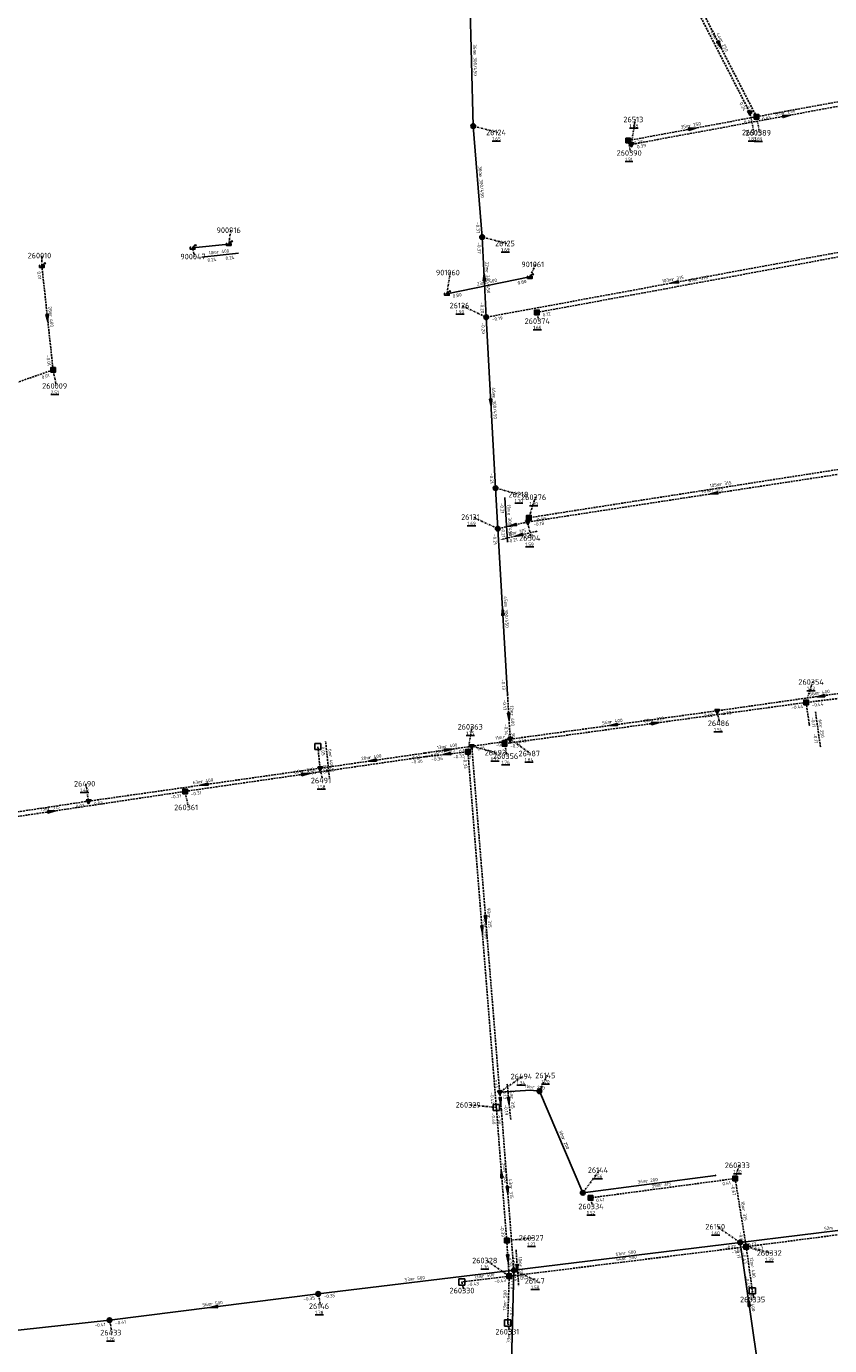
# Model space of a CAD drawing. Extents: x 188323 to 208361, y 565368 to 574910.
# Tile 175 of 256: x 202799 to 203014, y 569330 to 569684. Entities that reach past the tile are written whole.
import ezdxf

# ---------------------------------------------------------------- set-up
doc = ezdxf.new("R2010")
doc.units = 0
doc.linetypes.add('DASHDOT', pattern=[1, 0.5, -0.25, 0, -0.25])
doc.linetypes.add('DASHED', pattern=[0.75, 0.5, -0.25])
doc.layers.get('0').update_dxf_attribs({"linetype": 'CONTINUOUS'})
for name, color, linetype in [('RIO-AFM', 7, 'CONTINUOUS'), ('RIO-BOK', 7, 'CONTINUOUS'), ('RIO-DET', 7, 'CONTINUOUS'), ('RIO-KNP', 7, 'CONTINUOUS'), ('RIO-KNR', 7, 'CONTINUOUS'), ('RIO-LAG', 7, 'CONTINUOUS'), ('RIO-LAG_0B', 7, 'CONTINUOUS'), ('RIO-LAG_1B', 7, 'DASHED'), ('RIO-LAG_2B', 7, 'DASHED'), ('RIO-LEN', 7, 'CONTINUOUS'), ('RIO-MVD', 1, 'CONTINUOUS'), ('RIO-VRB', 6, 'DASHDOT'), ('RIO-VRH', 7, 'CONTINUOUS')]:
    doc.layers.add(name, color=color, linetype=linetype)
doc.styles.add('RIO-TXT', font='isocp.shx')

# ---------------------------------------------------------------- blocks, each defined once
blk = doc.blocks.new('L_VHR')
blk.add_lwpolyline([(-0.5, 0), (0.5, 0), (-0.5, 0.15), (-0.5, -0.15), (0.5, 0)])
blk = doc.blocks.new('K_IPR')
blk.add_lwpolyline([(-0.5, -0.5), (0.5, -0.5), (0.5, 0.5), (-0.5, 0.5)], close=True)
blk.add_solid([(-0.5, 0.5), (0.5, 0.5), (-0.5, -0.5), (0.5, -0.5)])
at = {"style": 'RIO-TXT', "flags": 1}
blk.add_attdef('KNOOPNAAM', (2, 2), '', height=1, dxfattribs=at)
blk = doc.blocks.new('K_UTB')
blk.add_lwpolyline([(0.5, 0.15), (0.5, -0.3), (-0.5, -0.3), (-0.5, 0.15), (-0.45, 0.15), (-0.45, -0.25), (0, -0.25), (0.45, -0.25), (0.45, 0.15)], close=True)
blk.add_lwpolyline([(0.85, 0.6), (0.55, 0.65), (0.614828, 0.459583), (0.850842, 0.598937)])
blk.add_arc((0.85, -0.25), 0.85, 90, 180)
at = {"style": 'RIO-TXT', "flags": 1}
blk.add_attdef('KNOOPNAAM', (2, 2), '', height=1, dxfattribs=at)
blk = doc.blocks.new('K_DIV')
for p, q in [((-0.65, 0.65), (-0.65, -0.65)), ((0.65, 0.65), (-0.65, 0.65)), ((0.65, -0.65), (0.65, 0.65)), ((-0.65, -0.65), (0.65, -0.65))]:
    blk.add_line(p, q)
blk = doc.blocks.new('K_FIC')
blk.add_circle((0, 0), 0.0625)
at = {"style": 'RIO-TXT', "flags": 1}
blk.add_attdef('KNOOPNAAM', (2, 2), '', height=1, dxfattribs=at)
blk = doc.blocks.new('K_IPG')
blk.add_circle((0, 0), 0.5)
for points in [[(0, 0), (-0.5, 0), (-0.433013, 0.25)], [(0, 0), (-0.433013, -0.25), (-0.5, 0)], [(0, 0), (-0.433013, 0.25), (-0.25, 0.433013)], [(0, 0), (-0.25, -0.433013), (-0.433013, -0.25)], [(0, 0), (-0.25, 0.433013), (0, 0.5)], [(0, 0), (0, -0.5), (-0.25, -0.433013)], [(0, 0), (0, 0.5), (0.25, 0.433013)], [(0, 0), (0.25, 0.433013), (0.433013, 0.25)], [(0, 0), (0.433013, 0.25), (0.5, 0)], [(0, 0), (0.5, 0), (0.433013, -0.25)], [(0, 0), (0.433013, -0.25), (0.25, -0.433013)], [(0, 0), (0.25, -0.433013), (0, -0.5)]]:
    blk.add_solid(points)
at = {"style": 'RIO-TXT', "flags": 1}
blk.add_attdef('KNOOPNAAM', (2, 2), '', height=1, dxfattribs=at)
blk = doc.blocks.new('K_IPD')
blk.add_lwpolyline([(-0.496027, 0.307994), (0.503973, 0.307994), (0.003973, -0.558031)], close=True)
blk.add_solid([(-0.496027, 0.307994), (0.503973, 0.307994), (0.003973, -0.558031)])
at = {"style": 'RIO-TXT', "flags": 1}
blk.add_attdef('KNOOPNAAM', (2, 2), '', height=1, dxfattribs=at)
blk = doc.blocks.new('374_02______260327____260328_')
at = {"layer": 'RIO-LAG_1B'}
blk.add_line((0, 0), (0.7, -9.797), dxfattribs=at)
at = {"layer": 'RIO-VRH', "xscale": 2, "yscale": 2, "zscale": 2, "rotation": 274.0604}
blk.add_blockref('L_VHR', (0.35, -4.8985), dxfattribs=at)
at = {"layer": 'RIO-AFM', "style": 'RIO-TXT'}
blk.add_text('r 500', height=0.9, rotation=274.0604, dxfattribs=at).set_placement((0.7911, -4.0545))
at = {"layer": 'RIO-BOK', "style": 'RIO-TXT'}
for s, p in [('-1.08', (-1.2966, -1.496)), ('-1.10', (-0.9886, -5.806))]:
    blk.add_text(s, height=0.9, rotation=274.0604, dxfattribs=at).set_placement(p)
at = {"layer": 'RIO-LEN', "style": 'RIO-TXT'}
blk.add_text('10m', height=0.9, rotation=274.0604, dxfattribs=at).set_placement((0.6371, -1.9))
blk = doc.blocks.new('377_02______260354____260355_')
at = {"layer": 'RIO-LAG_1B'}
blk.add_line((0, 0), (1.379, -9.724), dxfattribs=at)
at = {"layer": 'RIO-AFM', "style": 'RIO-TXT'}
blk.add_text('r 250', height=0.9, rotation=278.0451, dxfattribs=at).set_placement((1.033, -3.7224))
at = {"layer": 'RIO-BOK', "style": 'RIO-TXT'}
for p in [(-1.1895, -1.5825), (-0.5827, -5.8607)]:
    blk.add_text('-0.11', height=0.9, rotation=278.0451, dxfattribs=at).set_placement(p)
at = {"layer": 'RIO-LEN', "style": 'RIO-TXT'}
blk.add_text('6m', height=0.9, rotation=278.0451, dxfattribs=at).set_placement((0.8055, -2.1185))
blk = doc.blocks.new('396_02______26218_____26131_')
at = {"layer": 'RIO-LAG_0B'}
blk.add_line((0, 0), (0.655, -11.964), dxfattribs=at)
at = {"layer": 'RIO-AFM', "style": 'RIO-TXT'}
blk.add_text('e 300/450', height=0.9, rotation=273.1099, dxfattribs=at).set_placement((0.7237, -4.0671))
at = {"layer": 'RIO-BOK', "style": 'RIO-TXT'}
for p in [(-1.3213, -1.4743), (-0.9666, -7.9456)]:
    blk.add_text('-0.21', height=0.9, rotation=273.1099, dxfattribs=at).set_placement(p)
at = {"layer": 'RIO-LEN', "style": 'RIO-TXT'}
blk.add_text('11m', height=0.9, rotation=273.1099, dxfattribs=at).set_placement((0.6055, -1.9103))
blk = doc.blocks.new('397_02______26504_____26131_')
at = {"layer": 'RIO-LAG_2B'}
blk.add_line((0, 0), (-9.581, -2.16), dxfattribs=at)
at = {"layer": 'RIO-VRH', "xscale": 2, "yscale": 2, "zscale": 2, "rotation": 192.6859}
blk.add_blockref('L_VHR', (-4.7905, -1.08), dxfattribs=at)
at = {"layer": 'RIO-AFM', "style": 'RIO-TXT'}
blk.add_text('r 315', height=0.9, rotation=372.6859, dxfattribs=at).set_placement((-5.9546, -0.8286))
at = {"layer": 'RIO-BOK', "style": 'RIO-TXT'}
for s, p in [('-0.21', (-7.9072, -3.2173)), ('-0.18', (-3.6924, -2.2656))]:
    blk.add_text(s, height=0.9, rotation=372.6859, dxfattribs=at).set_placement(p)
at = {"layer": 'RIO-LEN', "style": 'RIO-TXT'}
blk.add_text('8m', height=0.9, rotation=372.6859, dxfattribs=at).set_placement((-7.5348, -1.1854))
blk = doc.blocks.new('398_02______26148_____26494_')
at = {"layer": 'RIO-LAG_2B'}
blk.add_line((0, 0), (-0.967, 9.773), dxfattribs=at)
at = {"layer": 'RIO-VRH', "xscale": 2, "yscale": 2, "zscale": 2, "rotation": 275.6358}
blk.add_blockref('L_VHR', (-0.4835, 4.8865), dxfattribs=at)
at = {"layer": 'RIO-AFM', "style": 'RIO-TXT'}
blk.add_text('r 315', height=0.9, rotation=275.6358, dxfattribs=at).set_placement((-0.0915, 6.011))
at = {"layer": 'RIO-BOK', "style": 'RIO-TXT'}
for s, p in [('-0.13', (-2.222, 8.2419)), ('-0.19', (-1.7957, 3.943))]:
    blk.add_text(s, height=0.9, rotation=275.6358, dxfattribs=at).set_placement(p)
at = {"layer": 'RIO-LEN', "style": 'RIO-TXT'}
blk.add_text('5m', height=0.9, rotation=275.6358, dxfattribs=at).set_placement((-0.2513, 7.6231))
blk = doc.blocks.new('428_02______26491_____264923_')
at = {"layer": 'RIO-LAG_2B'}
blk.add_line((0, 0), (-1.018, 9.768), dxfattribs=at)
at = {"layer": 'RIO-AFM', "style": 'RIO-TXT'}
blk.add_text('r 400', height=0.9, rotation=275.9349, dxfattribs=at).set_placement((-0.1228, 6.0106))
at = {"layer": 'RIO-BOK', "style": 'RIO-TXT'}
for p in [(-2.265, 8.2304), (-1.7601, 3.3967)]:
    blk.add_text('0.05', height=0.9, rotation=275.9349, dxfattribs=at).set_placement(p)
at = {"layer": 'RIO-LEN', "style": 'RIO-TXT'}
blk.add_text('6m', height=0.9, rotation=275.9349, dxfattribs=at).set_placement((-0.2911, 7.6218))
blk = doc.blocks.new('1265_90______900047____900916_')
at = {"layer": 'RIO-LAG'}
blk.add_line((0, 0), (9.767, 1.026), dxfattribs=at)
at = {"layer": 'RIO-AFM', "style": 'RIO-TXT'}
blk.add_text('r 400', height=0.9, rotation=5.9961, dxfattribs=at).set_placement((4.0254, 0.9256))
at = {"layer": 'RIO-BOK', "style": 'RIO-TXT'}
for p in [(6.3718, -0.7384), (1.5384, -1.2461)]:
    blk.add_text('0.24', height=0.9, rotation=5.9961, dxfattribs=at).set_placement(p)
at = {"layer": 'RIO-LEN', "style": 'RIO-TXT'}
blk.add_text('10m', height=0.9, rotation=5.9961, dxfattribs=at).set_placement((1.8772, 0.6999))

msp = doc.modelspace()

# ---------------------------------------------------------------- linework, layer by layer
at = {"layer": 'RIO-LAG'}
for p, q in [((202843.104, 569624.704), (202852.816, 569625.728)), ((202911.344, 569612.352), (202933.616, 569616.896))]:
    msp.add_line(p, q, dxfattribs=at)
at = {"layer": 'RIO-LAG_0B'}
for p, q in [((202917.504, 569693.184), (202918.4, 569657.408)), ((202918.4, 569657.408), (202920.8, 569627.584)), ((202920.8, 569627.584), (202921.904, 569606.08)), ((202921.904, 569606.08), (202924.416, 569560.192)), ((202924.416, 569560.192), (202924.992, 569549.312)), ((202924.992, 569549.312), (202927.616, 569504.832)), ((202947.808, 569371.008), (202936.192, 569398.272)), ((202983.392, 569375.68), (202947.808, 569371.008)), ((202990, 569357.696), (203041.2, 569363.904)), ((202929.296, 569350.208), (202990, 569357.696)), ((202990, 569357.696), (202994.704, 569325.376)), ((202876.8, 569343.872), (202929.296, 569350.208)), ((202929.296, 569350.208), (202928.496, 569317.12)), ((202820.8, 569336.832), (202876.8, 569343.872)), ((202771.696, 569331.392), (202820.8, 569336.832))]:
    msp.add_line(p, q, dxfattribs=at)
msp.add_lwpolyline([(202936.192, 569398.272), (202933.808, 569398.592), (202925.504, 569398.016)], dxfattribs=at)
at = {"layer": 'RIO-LAG_1B'}
for p, q in [((202994.416, 569659.904), (202974.528, 569698.624)), ((203045.136, 569669.248), (202994.416, 569659.904)), ((202994.416, 569659.904), (202959.984, 569653.504)), ((203022.976, 569623.488), (202935.488, 569607.36)), ((202805.68, 569591.936), (202802.656, 569619.84)), ((202783.072, 569584.128), (202805.68, 569591.936)), ((203037.152, 569568.448), (202933.344, 569552.256)), ((203038.288, 569506.432), (203007.744, 569502.656)), ((203007.744, 569502.656), (202926.816, 569491.584)), ((203007.744, 569502.656), (203008.592, 569496.64)), ((202841.104, 569478.784), (202905.696, 569488.128)), ((202905.696, 569488.128), (202916.992, 569489.408)), ((202916.992, 569489.408), (202924.608, 569393.92)), ((202769.344, 569468.032), (202841.104, 569478.784)), ((202927.392, 569358.208), (202924.608, 569393.92)), ((202988.688, 569374.848), (202949.904, 569369.664)), ((202991.664, 569356.544), (202988.688, 569374.848)), ((202991.664, 569356.544), (203087.936, 569369.088)), ((202927.392, 569358.208), (202928.064, 569348.608)), ((202928.064, 569348.608), (202991.664, 569356.544)), ((202991.664, 569356.544), (202993.296, 569344.704)), ((202928.064, 569348.608), (202915.344, 569347.072)), ((202928.064, 569348.608), (202927.648, 569336.064))]:
    msp.add_line(p, q, dxfattribs=at)
at = {"layer": 'RIO-LAG_2B'}
for p, q in [((202973.024, 569699.136), (202992.656, 569660.992)), ((203044.176, 569667.84), (202960.832, 569652.48)), ((203023.008, 569624.704), (202921.904, 569606.08)), ((203033.008, 569566.464), (202933.04, 569551.104)), ((202933.04, 569551.104), (202924.992, 569549.312)), ((203039.552, 569508.352), (202983.824, 569500.416)), ((202927.616, 569504.832), (202928.336, 569492.8)), ((202983.824, 569500.416), (202928.336, 569492.8)), ((202877.312, 569484.992), (202876.704, 569490.816)), ((202905.488, 569489.088), (202918.016, 569490.88)), ((202925.504, 569398.016), (202918.016, 569490.88)), ((202905.488, 569489.088), (202877.312, 569484.992)), ((202877.312, 569484.992), (202815.168, 569476.16)), ((202815.168, 569476.16), (202756.608, 569467.328)), ((202925.968, 569393.28), (202925.504, 569398.016)), ((202929.296, 569350.208), (202925.968, 569393.28))]:
    msp.add_line(p, q, dxfattribs=at)
msp.add_lwpolyline([(202928.336, 569492.8), (202926.432, 569492.48), (202925.888, 569492.032), (202918.016, 569490.88)], dxfattribs=at)
at = {"layer": 'RIO-VRB'}
for p, q in [((202992.66, 569660.98), (202993.7141, 569655.6971)), ((202918.4, 569657.4), (202925.0482, 569655.68)), ((202960.83, 569652.48), (202961.8841, 569659.1629)), ((202994.41, 569659.89), (202995.2906, 569655.592)), ((202959.99, 569653.49), (202960.6971, 569650.1768)), ((202852.82, 569625.71), (202853.3535, 569629.4384)), ((202920.8, 569627.6), (202927.4482, 569625.88)), ((202802.66, 569619.86), (202802.6597, 569622.635)), ((202843.11, 569624.69), (202843.6435, 569622.3616)), ((202911.34, 569612.37), (202912.2206, 569618.068)), ((202933.61, 569616.9), (202935.1472, 569620.2632)), ((202921.9, 569606.1), (202915.251, 569609.2179)), ((202935.49, 569607.37), (202936.0235, 569605.0416)), ((202805.68, 569591.93), (202806.5606, 569587.632)), ((202924.41, 569560.19), (202931.0582, 569558.47)), ((202933.34, 569552.28), (202935.0752, 569557.7492)), ((202925, 569549.3), (202918.351, 569552.4179)), ((202933.04, 569551.11), (202933.9206, 569546.812)), ((203007.74, 569502.68), (203009.4752, 569508.1492)), ((202983.83, 569500.39), (202984.5371, 569497.0768)), ((202916.99, 569489.44), (202918.0441, 569496.1229)), ((202918.02, 569490.91), (202924.6682, 569489.19)), ((202926.81, 569491.56), (202927.5171, 569488.2468)), ((202928.33, 569492.81), (202933.7494, 569488.9619)), ((202877.31, 569485.02), (202878.0171, 569481.7068)), ((202815.17, 569476.13), (202814.4617, 569480.843)), ((202841.1, 569478.78), (202841.9806, 569474.482)), ((202925.5, 569398.02), (202931.6269, 569402.2578)), ((202936.2, 569398.3), (202938.2371, 569402.5293)), ((202924.6, 569393.93), (202917.525, 569394.6278)), ((202947.8, 569371), (202952.3472, 569377.1202)), ((202988.69, 569374.82), (202989.7414, 569378.4097)), ((202949.9, 569369.69), (202950.4335, 569367.3616)), ((202990, 569357.7), (202983.8719, 569361.9359)), ((202927.39, 569358.2), (202934.465, 569358.9)), ((202991.67, 569356.57), (202998.3182, 569354.85)), ((202928.07, 569348.6), (202921.9419, 569352.8359)), ((202929.3, 569350.2), (202935.4269, 569347.3622)), ((202915.34, 569347.1), (202915.8735, 569344.7716)), ((202876.8, 569343.9), (202877.5071, 569340.5868)), ((202993.29, 569344.7), (202993.8235, 569342.3716)), ((202820.8, 569336.8), (202821.5071, 569333.4868)), ((202927.65, 569336.05), (202928.1835, 569333.7216))]:
    msp.add_line(p, q, dxfattribs=at)

# ---------------------------------------------------------------- block references
at = {"layer": 'RIO-DET'}
for name, p in [('1265_90______900047____900916_', (202845.616, 569622.208)), ('396_02______26218_____26131_', (202926.912, 569557.696)), ('397_02______26504_____26131_', (202935.536, 569548.608)), ('377_02______260354____260355_', (203010.24, 569500.16)), ('428_02______26491_____264923_', (202879.808, 569482.496)), ('398_02______26148_____26494_', (202928.464, 569390.72)), ('374_02______260327____260328_', (202929.888, 569355.712))]:
    msp.add_blockref(name, p, dxfattribs=at)
at = {"layer": 'RIO-KNP', "xscale": 1.25, "yscale": 1.25, "zscale": 1.25}
for name, p in [('K_IPD', (202992.656, 569660.992)), ('K_IPR', (202994.416, 569659.904)), ('K_IPG', (202918.4, 569657.408)), ('K_IPR', (202959.984, 569653.504)), ('K_IPD', (202960.832, 569652.48)), ('K_UTB', (202843.104, 569624.704)), ('K_UTB', (202852.816, 569625.728)), ('K_IPG', (202920.8, 569627.584)), ('K_UTB', (202802.656, 569619.84)), ('K_UTB', (202933.616, 569616.896)), ('K_UTB', (202911.344, 569612.352)), ('K_IPR', (202935.488, 569607.36)), ('K_IPG', (202921.904, 569606.08)), ('K_IPR', (202805.68, 569591.936)), ('K_IPG', (202924.416, 569560.192)), ('K_IPD', (202933.04, 569551.104)), ('K_IPR', (202933.344, 569552.256)), ('K_IPG', (202924.992, 569549.312)), ('K_FIC', (202927.616, 569504.832)), ('K_IPR', (203007.744, 569502.656)), ('K_IPD', (202983.824, 569500.416)), ('K_FIC', (203008.592, 569496.64)), ('K_DIV', (202876.704, 569490.816)), ('K_IPD', (202918.016, 569490.88)), ('K_IPR', (202926.816, 569491.584)), ('K_IPD', (202928.336, 569492.8)), ('K_FIC', (202928.4, 569491.904)), ('K_FIC', (202905.488, 569489.088)), ('K_FIC', (202905.696, 569488.128)), ('K_IPR', (202916.992, 569489.408)), ('K_IPD', (202877.312, 569484.992)), ('K_IPD', (202815.168, 569476.16)), ('K_IPR', (202841.104, 569478.784)), ('K_IPD', (202925.504, 569398.016)), ('K_IPG', (202936.192, 569398.272)), ('K_DIV', (202924.608, 569393.92)), ('K_FIC', (202925.968, 569393.28)), ('K_FIC', (202983.392, 569375.68)), ('K_IPR', (202988.688, 569374.848)), ('K_IPG', (202947.808, 569371.008)), ('K_IPR', (202949.904, 569369.664)), ('K_IPR', (202927.392, 569358.208)), ('K_IPG', (202990, 569357.696)), ('K_IPR', (202991.664, 569356.544)), ('K_IPR', (202928.064, 569348.608)), ('K_IPG', (202929.296, 569350.208)), ('K_DIV', (202915.344, 569347.072)), ('K_DIV', (202993.296, 569344.704)), ('K_IPG', (202876.8, 569343.872)), ('K_IPG', (202820.8, 569336.832)), ('K_DIV', (202927.648, 569336.064))]:
    msp.add_blockref(name, p, dxfattribs=at)
at = {"layer": 'RIO-VRH'}
for p, xscale, yscale, zscale, rotation in [((202984.47, 569679.265), 2, 2, 2, 297.1656), ((203002.5, 569660.165), 2, 2, 2, 370.4483), ((202977.2, 569656.69), 2, 2, 2, 370.5321), ((202921.35, 569616.85), 2, 2, 2, 452.9376), ((202972.455, 569615.395), 2, 2, 2, 190.4169), ((202804.17, 569605.895), 2, 2, 2, 276.1797), ((202923.155, 569583.145), 2, 2, 2, 273.1381), ((202983.025, 569558.775), 2, 2, 2, 188.7173), ((202929.02, 569550.205), 2, 2, 2, 192.6859), ((202926.31, 569527.075), 2, 2, 2, 453.382), ((203011.69, 569504.355), 2, 2, 2, 188.0991), ((202927.975, 569498.83), 2, 2, 2, 273.3836), ((202967.275, 569497.12), 2, 2, 2, 367.8228), ((202956.08, 569496.6), 2, 2, 2, 187.7764), ((202911.755, 569490.01), 2, 2, 2, 8.1741), ((202927.38, 569492.635), 0.68, 0.68, 0.68, 370.4364), ((202891.4, 569487.065), 2, 2, 2, 188.2573), ((202911.345, 569488.775), 2, 2, 2, 186.718), ((202873.4, 569483.445), 2, 2, 2, 8.2174), ((202846.24, 569480.575), 2, 2, 2, 188.1409), ((202805.22, 569473.41), 2, 2, 2, 8.5112), ((202921.76, 569444.465), 2, 2, 2, 274.6125), ((202920.795, 569441.685), 2, 2, 2, 274.5642), ((202925.735, 569395.635), 2, 2, 2, 275.6358), ((202925.995, 569376.065), 2, 2, 2, 94.4735), ((202927.635, 569371.725), 2, 2, 2, 274.4318), ((202927.73, 569353.4), 2, 2, 2, 274.0604), ((202992.35, 569341.55), 2, 2, 2, 458.2873), ((202848.8, 569340.35), 2, 2, 2, 187.225)]:
    msp.add_blockref('L_VHR', p, dxfattribs=dict(at, xscale=xscale, yscale=yscale, zscale=zscale, rotation=rotation))

# ---------------------------------------------------------------- texts
at = {"layer": 'RIO-AFM', "style": 'RIO-TXT'}
for s, rotation, p in [('r 250', 297.234, (202982.9254, 569681.0204)), ('r 250', 297.1656, (202984.5568, 569680.2202)), ('e 300/450', 271.449, (202918.4125, 569677.2026)), ('r 250', 370.4483, (203001.6075, 569660.5356)), ('r 250', 370.5321, (202976.3096, 569657.0438)), ('e 300/450', 274.6131, (202919.9549, 569644.4252)), ('e 300/450', 272.9376, (202921.7584, 569618.7637)), ('r 500', 11.4967, (202921.5816, 569614.9635)), ('r 315', 370.4169, (202971.827, 569615.8207)), ('r 315', 370.4524, (202978.3372, 569615.8119)), ('r 400', 276.1797, (202804.5883, 569606.7556)), ('e 300/450', 273.1381, (202923.5644, 569585.0607)), ('r 315', 368.8419, (202984.6289, 569560.7985)), ('r 315', 368.7173, (202982.4101, 569559.2186)), ('e 300/450', 273.382, (202926.7108, 569528.9922)), ('r 400', 368.0991, (203010.8147, 569504.753)), ('r 400', 273.3836, (202928.4297, 569499.6689)), ('r 400', 367.7764, (202955.2071, 569497.0028)), ('r 315', 367.8228, (202966.4006, 569497.5302)), ('r 400', 370.4364, (202926.4921, 569492.98)), ('r 315', 6.718, (202910.4821, 569489.1768)), ('r 400', 8.1741, (202910.8819, 569490.3897)), ('r 400', 368.2573, (202890.525, 569487.4518)), ('r 315', 8.2174, (202872.5268, 569483.8241)), ('r 400', 368.1409, (202845.364, 569480.9743)), ('r 315', 8.5112, (202804.3449, 569473.7846)), ('r 315', 274.6125, (202922.2223, 569445.3154)), ('r 400', 274.5642, (202921.2588, 569442.5351)), ('r 250', 353.5552, (202934.2559, 569399.0231)), ('r 200', 293.0278, (202942.1514, 569385.5948)), ('r 500', 274.4735, (202926.4412, 569376.9129)), ('r 200', 367.5201, (202964.7294, 569373.7504)), ('r 315', 367.5329, (202968.4243, 569372.6562)), ('r 315', 274.4318, (202928.0841, 569372.5727)), ('r 315', 279.282, (202990.5481, 569366.5764)), ('r 500', 7.043, (202958.7846, 569354.3469)), ('r 500', 7.142, (202959.004, 569352.9804)), ('r 500', 366.7196, (202920.8414, 569348.2553)), ('r 400', 277.7799, (202992.8691, 569351.5059)), ('r 500', 6.8421, (202902.186, 569347.4499)), ('r 500', 7.225, (202847.9335, 569340.7441)), ('r 500', 448.0744, (202927.3297, 569341.532)), ('r 400', 278.2873, (202992.7378, 569342.4253)), ('r 400', 448.6065, (202928.3706, 569332.852))]:
    msp.add_text(s, height=0.9, rotation=rotation, dxfattribs=at).set_placement(p)
at = {"layer": 'RIO-BOK', "style": 'RIO-TXT'}
for s, rotation, p in [('0.24', 297.234, (202989.8086, 569663.5162)), ('0.03', 297.1656, (202991.5622, 569662.4294)), ('0.03', 370.5321, (202991.162, 569657.8824)), ('0.03', 370.4548, (202996.0413, 569658.7683)), ('0.38', 370.5321, (202961.6228, 569652.3705)), ('0.39', 370.4483, (202962.4612, 569651.3581)), ('-0.37', 274.6131, (202919.0917, 569631.5755)), ('-0.37', 272.9376, (202919.4743, 569626.1297)), ('0.01', 276.1797, (202801.4196, 569618.317)), ('0.80', 11.4967, (202930.4002, 569614.8184)), ('0.80', 11.4967, (202912.9908, 569611.2771)), ('-0.20', 272.9376, (202920.3034, 569610.1231)), ('0.12', 370.4524, (202937.1213, 569606.2482)), ('-0.20', 273.1381, (202920.5794, 569604.625)), ('-0.19', 370.4169, (202923.5306, 569604.9772)), ('-0.01', 276.1797, (202803.8625, 569595.8575)), ('0.01', 19.1072, (202802.7734, 569589.4413)), ('-0.21', 273.1381, (202922.8148, 569564.2088)), ('-0.18', 368.7173, (202934.6366, 569549.9394)), ('-0.09', 368.8419, (202934.9391, 569551.1128)), ('-0.21', 273.382, (202923.6857, 569547.8194)), ('-0.13', 273.382, (202926.0068, 569508.8615)), ('-0.13', 273.3836, (202926.3058, 569503.3694)), ('-0.44', 367.8228, (203003.8623, 569500.7837)), ('-0.44', 366.9973, (203009.3007, 569501.462)), ('0.02', 367.7764, (202980.4881, 569498.5541)), ('0.02', 368.0991, (202985.4138, 569499.2022)), ('-0.14', 273.3836, (202926.6961, 569496.821)), ('0.11', 368.17, (202919.6053, 569489.7242)), ('-0.14', 370.4364, (202924.5514, 569490.689)), ('-0.31', 367.8228, (202928.3881, 569490.3646)), ('-0.13', 367.7764, (202929.9071, 569491.6133)), ('-0.36', 8.2174, (202901.8417, 569486.1382)), ('0.13', 368.2573, (202902.1661, 569487.2289)), ('0.13', 8.1741, (202907.0746, 569487.9233)), ('-0.36', 6.718, (202907.254, 569486.8834)), ('-0.33', 6.718, (202913.0817, 569487.5699)), ('0.11', 8.1741, (202914.6944, 569489.0179)), ('-0.33', 274.5642, (202915.7066, 569487.9326)), ('0.11', 274.6125, (202916.7378, 569489.4016)), ('0.05', 368.1409, (202873.9788, 569483.1671)), ('0.05', 368.2573, (202878.8971, 569483.8366)), ('-0.31', 8.5112, (202837.2519, 569476.7885)), ('-0.31', 8.2174, (202842.6855, 569477.5945)), ('0.03', 368.5724, (202811.853, 569474.2498)), ('0.03', 368.1409, (202816.7547, 569474.9434)), ('-0.13', 274.6125, (202923.8317, 569401.999)), ('-0.42', 274.5642, (202922.9367, 569397.9105)), ('-0.40', 274.4735, (202923.3142, 569392.4247)), ('0.30', 274.4318, (202924.6831, 569391.7456)), ('0.41', 367.5329, (202985.3412, 569372.9877)), ('-0.67', 279.282, (202987.5349, 569373.2122)), ('0.41', 367.5329, (202951.472, 569368.4866)), ('-0.39', 274.4735, (202925.6951, 569362.1802)), ('-0.67', 279.282, (202989.6366, 569360.3923)), ('-0.17', 7.043, (202986.1018, 569355.8077)), ('-1.01', 7.142, (202987.7752, 569354.671)), ('-0.17', 278.2873, (202988.8172, 569356.1125)), ('-0.17', 6.9038, (202991.5579, 569356.4784)), ('-0.43', 7.3973, (202993.2384, 569355.3619)), ('-0.28', 274.4318, (202927.6127, 569354.1817)), ('-0.43', 277.7799, (202990.4731, 569354.993)), ('-0.43', 366.7196, (202916.8948, 569345.8744)), ('-0.43', 366.7196, (202924.1619, 569346.7354)), ('-0.44', 448.0744, (202929.3267, 569344.4563)), ('-1.01', 7.142, (202929.633, 569347.3849)), ('-0.43', 277.7799, (202991.3535, 569348.5731)), ('-0.35', 7.225, (202872.9081, 569341.9954)), ('-0.35', 6.8421, (202878.3566, 569342.6767)), ('-0.44', 448.0744, (202929.0952, 569337.4031)), ('-0.41', 6.2755, (202816.8773, 569334.9601)), ('-0.41', 7.225, (202822.3648, 569335.5872))]:
    msp.add_text(s, height=0.9, rotation=rotation, dxfattribs=at).set_placement(p)
at = {"layer": 'RIO-KNR', "style": 'RIO-TXT'}
for s, p in [('26513', (202958.6966, 569658.4129)), ('26124', (202921.8607, 569654.93)), ('26515', (202990.5266, 569654.9471)), ('260389', (202991.4656, 569654.842)), ('260390', (202956.8721, 569649.4268)), ('900916', (202849.5285, 569628.6884)), ('26125', (202924.2607, 569625.13)), ('260010', (202798.8347, 569621.885)), ('900047', (202839.8185, 569621.6116)), ('901060', (202908.3956, 569617.318)), ('901061', (202931.3222, 569619.5132)), ('26126', (202912.0635, 569608.4679)), ('260374', (202932.1985, 569604.2916)), ('260009', (202802.7356, 569586.882)), ('26218', (202927.8707, 569557.72)), ('260376', (202931.2502, 569556.9992)), ('26131', (202915.1635, 569551.6679)), ('26504', (202930.7331, 569546.062)), ('260354', (203005.6502, 569507.3992)), ('26486', (202981.3496, 569496.3268)), ('260363', (202914.2191, 569495.3729)), ('26493', (202921.4807, 569488.44)), ('260356', (202923.6921, 569487.4968)), ('26487', (202930.5619, 569488.2119)), ('26490', (202811.2742, 569480.093)), ('26491', (202874.8296, 569480.9568)), ('260361', (202838.1556, 569473.732)), ('26494', (202928.4394, 569401.5078)), ('26145', (202935.0496, 569401.7793)), ('260329', (202913.7, 569393.8778)), ('26144', (202949.1597, 569376.3702)), ('260333', (202985.9164, 569377.6597)), ('260334', (202946.6085, 569366.6116)), ('260327', (202930.64, 569358.15)), ('26150', (202980.6844, 569361.1859)), ('260328', (202918.1169, 569352.0859)), ('260332', (202994.4932, 569354.1)), ('260330', (202912.0485, 569344.0216)), ('26147', (202932.2394, 569346.6122)), ('260335', (202989.9985, 569341.6216)), ('26146', (202874.3196, 569339.8368)), ('26433', (202818.3196, 569332.7368)), ('260331', (202924.3585, 569332.9716))]:
    msp.add_text(s, height=1.5, dxfattribs=at).set_placement(p)
at = {"layer": 'RIO-LEN', "style": 'RIO-TXT'}
for s, rotation, p in [('43m', 297.234, (202981.936, 569682.9404)), ('44m', 297.1656, (202983.5697, 569682.1414)), ('36m', 271.449, (202918.3568, 569679.3619)), ('85m', 370.4483, (202999.4836, 569660.1425)), ('35m', 370.5321, (202974.1863, 569656.6476)), ('30m', 274.6131, (202919.7801, 569646.5781)), ('22m', 272.9376, (202921.6466, 569620.9208)), ('23m', 11.4967, (202919.465, 569614.533)), ('103m', 370.4169, (202969.1719, 569615.3308)), ('89m', 370.4524, (202976.2133, 569615.4186)), ('28m', 276.1797, (202804.3547, 569608.9029)), ('46m', 273.1381, (202923.4451, 569587.2174)), ('105m', 368.8419, (202981.9612, 569560.3818)), ('101m', 368.7173, (202979.7416, 569558.8077)), ('45m', 273.382, (202926.5823, 569531.1484)), ('56m', 368.0991, (203008.6765, 569504.4473)), ('12m', 273.3836, (202928.3012, 569501.8251)), ('56m', 367.7764, (202953.0672, 569496.7092)), ('82m', 367.8228, (202964.2609, 569497.2348)), ('13m', 8.1741, (202908.7438, 569490.0826)), ('11m', 370.4364, (202924.3681, 569492.5873)), ('28m', 368.2573, (202888.3876, 569487.1402)), ('11m', 6.718, (202908.3369, 569488.9241)), ('65m', 8.2174, (202870.389, 569483.5153)), ('63m', 368.1409, (202843.226, 569480.6671)), ('73m', 8.5112, (202802.2087, 569473.4649)), ('96m', 274.5642, (202921.0859, 569444.6882)), ('93m', 274.6125, (202922.0475, 569447.4684)), ('11m', 353.5552, (202932.1094, 569399.2642)), ('30m', 293.0278, (202941.3055, 569387.5823)), ('36m', 274.4735, (202926.2717, 569379.0663)), ('43m', 274.4318, (202927.9162, 569374.7262)), ('36m', 367.5201, (202962.5882, 569373.4663)), ('39m', 367.5329, (202966.2831, 569372.3716)), ('18m', 279.282, (202990.1987, 569368.708)), ('52m', 6.9038, (203012.5915, 569360.9393)), ('61m', 7.043, (202956.6409, 569354.082)), ('64m', 7.142, (202956.8607, 569352.7118)), ('12m', 277.7799, (202992.5757, 569353.6458)), ('13m', 366.7196, (202918.6964, 569348.0011)), ('53m', 6.8421, (202900.0413, 569347.1925)), ('13m', 448.0744, (202927.2588, 569339.3732)), ('33m', 278.2873, (202992.4255, 569344.5626)), ('56m', 7.225, (202845.7906, 569340.4725)), ('33m', 448.6065, (202928.3198, 569330.6926))]:
    msp.add_text(s, height=0.9, rotation=rotation, dxfattribs=at).set_placement(p)
at = {"layer": 'RIO-MVD', "style": 'RIO-TXT'}
for s, p in [('%%U1.88', (202960.3541, 569657.0129)), ('%%U1.65', (202923.5182, 569653.53)), ('%%U1.83', (202992.1841, 569653.5471)), ('%%U1.89', (202993.7606, 569653.442)), ('%%U1.91', (202959.1671, 569648.0268)), ('%%U1.69', (202925.9182, 569623.73)), ('%%U1.90', (202913.721, 569607.0679)), ('%%U1.60', (202934.4935, 569602.8916)), ('%%U2.51', (202805.0306, 569585.482)), ('%%U1.70', (202929.5282, 569556.32)), ('%%U1.60', (202933.5452, 569555.5992)), ('%%U1.69', (202916.821, 569550.2679)), ('%%U1.59', (202932.3906, 569544.662)), ('%%U1.52', (203007.9452, 569505.9992)), ('%%U1.75', (202916.5141, 569493.9729)), ('%%U1.54', (202983.0071, 569494.9268)), ('%%U1.77', (202923.1382, 569487.04)), ('%%U1.76', (202925.9871, 569486.0968)), ('%%U1.84', (202932.2194, 569486.8119)), ('%%U1.58', (202876.4871, 569479.5568)), ('%%U1.49', (202812.9317, 569478.693)), ('%%U1.34', (202930.0969, 569400.1078)), ('%%U1.70', (202936.7071, 569400.3793)), ('%%U1.50', (202988.2114, 569376.2597)), ('%%U1.56', (202950.8172, 569374.9702)), ('%%U1.52', (202948.9035, 569365.2116)), ('%%U1.60', (202982.3419, 569359.7859)), ('%%U1.27', (202932.935, 569356.75)), ('%%U1.39', (202996.7882, 569352.7)), ('%%U1.36', (202920.4119, 569350.6859)), ('%%U1.58', (202933.8969, 569345.2122)), ('%%U1.38', (202875.9771, 569338.4368)), ('%%U1.26', (202819.9771, 569331.3368))]:
    msp.add_text(s, height=0.9, dxfattribs=at).set_placement(p)

doc.saveas('drawing.dxf')
